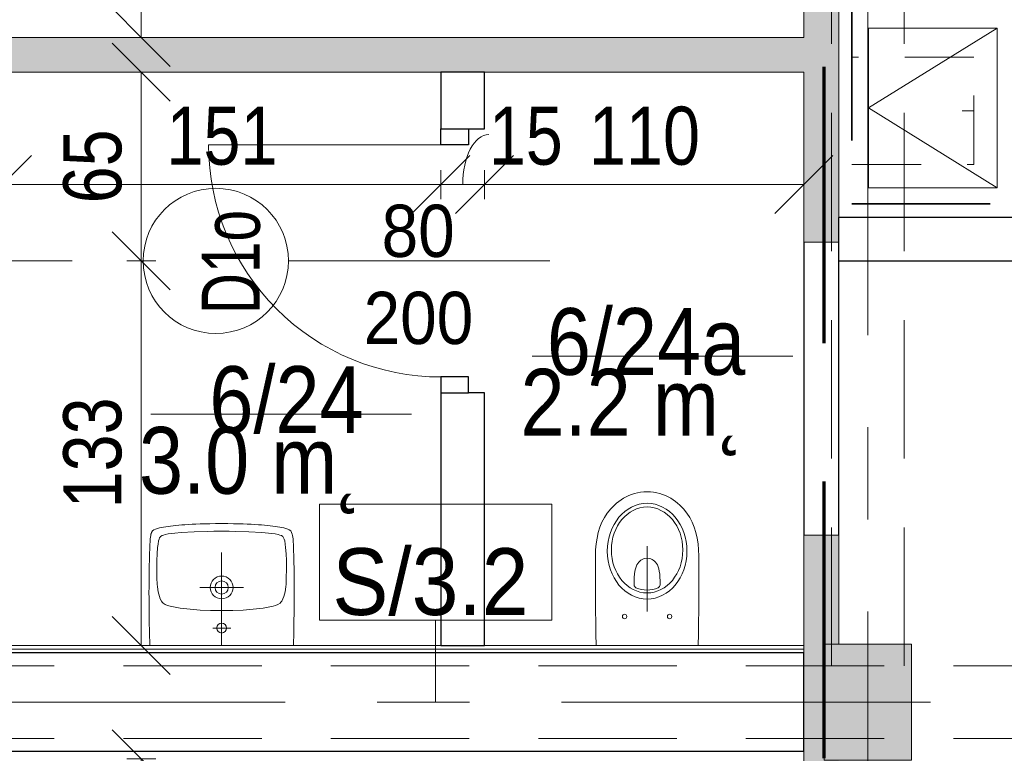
# Model space of a CAD drawing. Header units: centimetres. Extents: x -1631 to 21770, y -8842 to 3590.
# Tile 43 of 133: x -305 to 34, y 391 to 643. Entities that reach past the tile are written whole.
import ezdxf

# ---------------------------------------------------------------- set-up
doc = ezdxf.new("R2010")
doc.units = ezdxf.units.CM
for name, pattern in [('Długa kreska', [142.875, 95.25, -47.625]), ('Hidden', [71.4375, 47.625, -23.8125]), ('Oś', [222.25, 127, -31.75, 31.75, -31.75]), ('Ponad', [39.688, 23.813, -15.875]), ('Ukryte', [71.438, 47.625, -23.813])]:
    doc.linetypes.add(name, pattern=pattern)
for name, color, linetype, lineweight in [('A-ANNO-DIMS', 211, 'Continuous', 13), ('A-ANNO-DIMS-100', 211, 'Continuous', 13), ('A-ANNO-NOTE', 131, 'Continuous', 9), ('A-AREA-IDEN', 2, 'Continuous', 13), ('A-DETL', 90, 'Continuous', 9), ('A-DETL-GENF', 92, 'Continuous', 9), ('A-DETL-HDLN', 90, 'Ukryte', 9), ('A-DETL-MEDM', 33, 'Continuous', 13), ('A-DETL-THIN', 151, 'Continuous', 9), ('A-DOOR', 31, 'Continuous', 13), ('A-FLOR-OVHD', 1, 'Ponad', 9), ('A-WALL', 113, 'Continuous', 13), ('A-WALL-FNSH', 113, 'Continuous', 13), ('A-WALL-IDEN', 211, 'Continuous', 13), ('A-WALL-PATT', 111, 'Continuous', 13), ('P-SANR-FIXT', 6, 'Continuous', 9), ('S-COLS', 52, 'Continuous', 13), ('S-GRID', 1, 'Continuous', 13)]:
    doc.layers.add(name, color=color, linetype=linetype, lineweight=lineweight)
doc.styles.add('Arial', font='arial.ttf', dxfattribs={"width": 0.9, "height": 18})
doc.styles.add('Arial Narrow_5', font='ARIALN.TTF', dxfattribs={"height": 20})
doc.styles.add('Arial_1', font='arial.ttf', dxfattribs={"width": 0.7, "height": 20})
doc.styles.add('Arial_11', font='arial.ttf', dxfattribs={"width": 0.85, "height": 23})
doc.styles.add('Arial_12', font='arial.ttf', dxfattribs={"width": 0.9, "height": 23})
doc.dimstyles.new('Diagonal_1_100__0__wewnętrzne', dxfattribs={"dimscale": 30.48, "dimtxt": 20.468619, "dimasz": 0.656168, "dimexe": 0.164042, "dimexo": 0.0625, "dimgap": 0.032808, "dimtad": 1, "dimdec": 0, "dimdsep": 46, "dimtxsty": 'Arial Narrow_5', "dimblk1": 'OBLIQUE', "dimblk2": 'OBLIQUE', "dimsah": 1, "dimcen": 0.09, "dimazin": 0, "dimtfac": 1, "dimtdec": 4, "dimtix": 1, "dimtmove": 0, "dimatfit": 3, "dimfxl": 0, "dimtvp": 1, "dimtolj": 1, "dimtzin": 0, "dimarcsym": 0})
doc.dimstyles.new('Diagonal_1_100__0__wewnętrzne_1', dxfattribs={"dimscale": 30.48, "dimtxt": 20.468619, "dimasz": 0.656168, "dimexe": 0.164042, "dimexo": 0.0625, "dimgap": 0.032808, "dimtad": 1, "dimdec": 0, "dimdsep": 46, "dimtxsty": 'Arial Narrow_5', "dimblk1": 'OBLIQUE', "dimblk2": 'OBLIQUE', "dimsah": 1, "dimcen": 0.09, "dimazin": 0, "dimtfac": 1, "dimtdec": 4, "dimtix": 1, "dimtmove": 1, "dimatfit": 3, "dimfxl": 0, "dimtvp": 1, "dimtolj": 1, "dimtzin": 0, "dimarcsym": 0})
doc.dimstyles.new('Diagonal_1_100__0__wewnętrzne_2', dxfattribs={"dimscale": 30.48, "dimtxt": 20.468619, "dimasz": 0.656168, "dimexe": 0.164042, "dimexo": 0.0625, "dimgap": 0.032808, "dimtad": 1, "dimdec": 0, "dimdsep": 46, "dimtxsty": 'Arial Narrow_5', "dimblk1": 'OBLIQUE', "dimblk2": 'OBLIQUE', "dimsah": 1, "dimcen": 0.09, "dimazin": 0, "dimtfac": 1, "dimtdec": 4, "dimtix": 1, "dimtmove": 2, "dimatfit": 3, "dimfxl": 0, "dimtvp": 1, "dimtolj": 1, "dimtzin": 0, "dimarcsym": 0})

# ---------------------------------------------------------------- blocks, each defined once
blk = doc.blocks.new('M_Concrete-rengular-Column - 300 x 400mm-1795933-6_piętro IV __13_80 m_ - stan projektowany')
at = {"layer": 'S-COLS', "lineweight": 9}
blk.add_hatch(color=254, dxfattribs=at).paths.add_polyline_path([(15, -20), (15, 20), (-15, 20), (-15, -20)], flags=0)
for p, q in [((15, 20), (-15, 20)), ((-15, 20), (-15, -20)), ((15, -20), (15, 20)), ((-15, -20), (15, -20))]:
    blk.add_line(p, q, dxfattribs=at)
blk = doc.blocks.new('DRZWI 1S - automatyczna etykieta - Drzwi 80 _łazienkowe_-2398094-6_piętro IV __13_80 m_ - stan projektowany')
at = {"layer": 'A-DETL-GENF'}
for p, q in [((-45.5, 7.5), (-45.5, -2)), ((-40, 7.5), (-45.5, 7.5)), ((-40, -2), (-40, 7.5)), ((45.5, 7.5), (40, 7.5)), ((40, 7.5), (40, -2)), ((45.5, -2), (45.5, 7.5)), ((-45.5, -2), (-40, -2)), ((40, -2), (45.5, -2))]:
    blk.add_line(p, q, dxfattribs=at)
at = {"layer": 'A-DETL-MEDM', "lineweight": 25}
for p, q in [((-40, 7.5), (-45.5, 7.5)), ((-45.5, 7.5), (-45.5, -2)), ((-40, -2), (-40, 7.5)), ((40, -2), (40, 7.5)), ((40, 7.5), (45.5, 7.5)), ((45.5, 7.5), (45.5, -2)), ((-45.5, -2), (-40, -2)), ((45.5, -2), (40, -2))]:
    blk.add_line(p, q, dxfattribs=at)
at = {"layer": 'A-DOOR'}
blk.add_line((40, 7.5), (40, 87.5), dxfattribs=at)
blk.add_arc((40, 7.5), 80, 90, 180, dxfattribs=at)
blk = doc.blocks.new('Miska ustępowa Nova Pro - Type 1-2357339-6_piętro IV __13_80 m_ - stan projektowany')
at = {"layer": 'P-SANR-FIXT'}
for p, q in [((7.14, 71.54), (6.17, 71.14)), ((8.15, 71.86), (7.14, 71.54)), ((9.18, 72.13), (8.15, 71.86)), ((10.24, 72.33), (9.18, 72.13)), ((11.35, 72.45), (10.24, 72.33)), ((12.51, 72.5), (11.35, 72.45)), ((13.65, 72.45), (12.51, 72.5)), ((14.76, 72.33), (13.65, 72.45)), ((15.82, 72.13), (14.76, 72.33)), ((16.85, 71.86), (15.82, 72.13)), ((17.86, 71.54), (16.85, 71.86)), ((18.83, 71.14), (17.86, 71.54)), ((1.27, 67.89), (-0.04, 66.56)), ((1.98, 68.53), (1.27, 67.89)), ((2.72, 69.12), (1.98, 68.53)), ((3.54, 69.69), (2.72, 69.12)), ((4.37, 70.21), (3.54, 69.69)), ((5.26, 70.7), (4.37, 70.21)), ((6.17, 71.14), (5.26, 70.7)), ((19.74, 70.7), (18.83, 71.14)), ((20.63, 70.21), (19.74, 70.7)), ((21.46, 69.69), (20.63, 70.21)), ((22.28, 69.12), (21.46, 69.69)), ((23.02, 68.53), (22.28, 69.12)), ((23.73, 67.89), (23.02, 68.53)), ((25.04, 66.56), (23.73, 67.89)), ((-1.2, 65.13), (-2.19, 63.57)), ((-0.04, 66.56), (-1.2, 65.13)), ((26.2, 65.13), (25.04, 66.56)), ((27.19, 63.57), (26.2, 65.13)), ((-3.03, 61.94), (-3.74, 60.22)), ((-2.19, 63.57), (-3.03, 61.94)), ((28.03, 61.94), (27.19, 63.57)), ((28.74, 60.22), (28.03, 61.94)), ((-4.31, 58.39), (-4.73, 56.49)), ((-3.74, 60.22), (-4.31, 58.39)), ((29.31, 58.39), (28.74, 60.22)), ((29.75, 56.49), (29.31, 58.39)), ((-5.05, 54.52), (-5.24, 52.47)), ((-4.73, 56.49), (-5.05, 54.52)), ((30.05, 54.52), (29.75, 56.49)), ((30.24, 52.47), (30.05, 54.52)), ((-5.24, 52.47), (-5.32, 50.35)), ((12.5, 31.27), (12.5, 53.76)), ((30.32, 50.35), (30.24, 52.47)), ((-5.32, 50.35), (-5.32, 42.86)), ((8.96, 47.27), (9.26, 47.81)), ((9.26, 47.81), (9.6, 48.26)), ((9.6, 48.26), (9.97, 48.6)), ((9.97, 48.6), (10.37, 48.9)), ((10.37, 48.9), (10.79, 49.14)), ((10.79, 49.14), (11.21, 49.32)), ((11.21, 49.32), (11.62, 49.44)), ((11.62, 49.44), (12.51, 49.54)), ((12.51, 49.54), (13.38, 49.44)), ((13.38, 49.44), (13.8, 49.32)), ((13.8, 49.32), (14.24, 49.14)), ((14.24, 49.14), (14.63, 48.9)), ((14.63, 48.9), (15.03, 48.6)), ((15.03, 48.6), (15.4, 48.26)), ((15.4, 48.26), (15.74, 47.81)), ((15.74, 47.81), (16.04, 47.27)), ((30.32, 42.86), (30.32, 50.35)), ((8.1, 43.03), (8.2, 44.11)), ((8.2, 44.11), (8.32, 45.08)), ((8.32, 45.08), (8.47, 45.91)), ((8.47, 45.91), (8.69, 46.65)), ((8.69, 46.65), (8.96, 47.27)), ((16.04, 47.27), (16.31, 46.65)), ((16.31, 46.65), (16.53, 45.91)), ((16.53, 45.91), (16.71, 45.08)), ((16.71, 45.08), (16.83, 44.11)), ((16.83, 44.11), (16.9, 43.03)), ((-5.32, 42.86), (-5.29, 35.28)), ((8.05, 41.8), (8.1, 43.03)), ((8.05, 40.44), (8.05, 41.8)), ((16.9, 43.03), (16.95, 41.8)), ((16.95, 41.8), (16.95, 40.44)), ((30.29, 35.28), (30.32, 42.86)), ((8.1, 40.12), (8.05, 40.44)), ((8.22, 39.82), (8.1, 40.12)), ((8.42, 39.58), (8.22, 39.82)), ((8.67, 39.4), (8.42, 39.58)), ((9.6, 39.06), (8.67, 39.4)), ((10.56, 38.79), (9.6, 39.06)), ((11.53, 38.64), (10.56, 38.79)), ((12.51, 38.59), (11.53, 38.64)), ((13.47, 38.64), (12.51, 38.59)), ((14.44, 38.79), (13.47, 38.64)), ((15.4, 39.06), (14.44, 38.79)), ((16.34, 39.4), (15.4, 39.06)), ((16.58, 39.58), (16.34, 39.4)), ((16.78, 39.82), (16.58, 39.58)), ((16.93, 40.12), (16.78, 39.82)), ((16.95, 40.44), (16.93, 40.12)), ((-5.29, 35.28), (-5.24, 31.44)), ((30.27, 31.44), (30.29, 35.28)), ((-5.24, 31.44), (-5.2, 27.52)), ((30.22, 27.52), (30.27, 31.44)), ((-5.2, 27.52), (-5.15, 23.54)), ((30.15, 23.54), (30.22, 27.52)), ((-5.15, 23.54), (-5.05, 19.5)), ((30.05, 19.5), (30.15, 23.54))]:
    blk.add_line(p, q, dxfattribs=at)
for centre in [(4.76, 29.5), (20.24, 29.5)]:
    blk.add_circle(centre, 0.752, dxfattribs=at)
for centre, major_axis, ratio in [((12.5, 52.01), (0, 16.5), 0.830338), ((12.5, 52.42), (0, 14.8), 0.83084)]:
    blk.add_ellipse(centre, major_axis=major_axis, ratio=ratio, dxfattribs=at)
blk = doc.blocks.new('Umywalka koło Nova Pro - Pro 50-2362071-6_piętro IV __13_80 m_ - stan projektowany')
at = {"layer": 'P-SANR-FIXT'}
for p, q in [((-1.24, 61.02), (-0.15, 61.13)), ((-0.15, 61.13), (-1.24, 61.02)), ((-0.15, 61.13), (1.05, 61.21)), ((1.05, 61.21), (-0.15, 61.13)), ((1.05, 61.21), (2.3, 61.26)), ((2.3, 61.26), (1.05, 61.21)), ((2.3, 61.26), (3.66, 61.34)), ((3.66, 61.34), (2.3, 61.26)), ((3.66, 61.34), (5.12, 61.39)), ((5.12, 61.39), (3.66, 61.34)), ((5.12, 61.39), (6.72, 61.45)), ((6.72, 61.45), (5.12, 61.39)), ((6.72, 61.45), (8.45, 61.47)), ((8.45, 61.47), (6.72, 61.45)), ((8.45, 61.47), (10.4, 61.5)), ((10.4, 61.5), (8.45, 61.47)), ((10.4, 61.5), (14.63, 61.5)), ((14.63, 61.5), (10.4, 61.5)), ((14.63, 61.5), (16.55, 61.47)), ((16.55, 61.47), (14.63, 61.5)), ((16.55, 61.47), (18.31, 61.45)), ((18.31, 61.45), (16.55, 61.47)), ((18.31, 61.45), (19.88, 61.39)), ((19.88, 61.39), (18.31, 61.45)), ((19.88, 61.39), (21.34, 61.34)), ((21.34, 61.34), (19.88, 61.39)), ((21.34, 61.34), (22.7, 61.26)), ((22.7, 61.26), (21.34, 61.34)), ((22.7, 61.26), (23.98, 61.21)), ((23.98, 61.21), (22.7, 61.26)), ((23.98, 61.21), (25.15, 61.13)), ((25.15, 61.13), (23.98, 61.21)), ((25.15, 61.13), (26.24, 61.02)), ((26.24, 61.02), (25.15, 61.13)), ((-11.92, 57.37), (-11.82, 57.88)), ((-11.82, 57.88), (-11.71, 58.17)), ((-11.6, 58.46), (-11.79, 57.88)), ((-11.71, 58.17), (-11.6, 58.46)), ((-11.6, 58.46), (-11.26, 58.97)), ((-11.26, 58.97), (-11.6, 58.46)), ((-11.26, 58.97), (-10.8, 59.34)), ((-10.8, 59.34), (-11.26, 58.97)), ((-10.8, 59.34), (-10.24, 59.61)), ((-10.24, 59.61), (-10.8, 59.34)), ((-10.24, 59.61), (-9.61, 59.82)), ((-9.61, 59.82), (-10.24, 59.61)), ((-9.61, 59.82), (-8.94, 60.01)), ((-8.94, 60.01), (-9.61, 59.82)), ((-8.94, 60.01), (-8.25, 60.14)), ((-8.25, 60.14), (-8.94, 60.01)), ((-8.25, 60.14), (-7.5, 60.3)), ((-7.5, 60.3), (-8.25, 60.14)), ((-7.53, 57.56), (-6.97, 57.72)), ((-7.5, 60.3), (-6.73, 60.41)), ((-6.73, 60.41), (-7.5, 60.3)), ((-6.97, 57.72), (-5.88, 57.93)), ((-6.73, 60.41), (-5.93, 60.54)), ((-5.93, 60.54), (-6.73, 60.41)), ((-5.93, 60.54), (-5.1, 60.65)), ((-5.1, 60.65), (-5.93, 60.54)), ((-5.88, 57.93), (-3.64, 58.25)), ((-5.1, 60.65), (-4.2, 60.75)), ((-4.2, 60.75), (-5.1, 60.65)), ((-4.2, 60.75), (-3.27, 60.86)), ((-3.27, 60.86), (-4.2, 60.75)), ((-3.64, 58.25), (-1.4, 58.44)), ((-3.27, 60.86), (-2.28, 60.94)), ((-2.28, 60.94), (-3.27, 60.86)), ((-2.28, 60.94), (-1.24, 61.02)), ((-1.24, 61.02), (-2.28, 60.94)), ((-1.4, 58.44), (3.1, 58.68)), ((3.1, 58.68), (7.6, 58.81)), ((7.6, 58.81), (9.86, 58.89)), ((9.86, 58.89), (11.04, 58.92)), ((11.04, 58.92), (11.7, 58.92)), ((11.7, 58.92), (12.5, 58.94)), ((12.5, 58.94), (13.3, 58.92)), ((13.3, 58.92), (13.99, 58.92)), ((13.99, 58.92), (15.14, 58.89)), ((15.14, 58.89), (17.4, 58.81)), ((17.4, 58.81), (21.9, 58.68)), ((21.9, 58.68), (26.4, 58.44)), ((26.24, 61.02), (27.31, 60.94)), ((27.31, 60.94), (26.24, 61.02)), ((26.4, 58.44), (28.64, 58.25)), ((27.31, 60.94), (28.29, 60.86)), ((28.29, 60.86), (27.31, 60.94)), ((28.29, 60.86), (29.23, 60.75)), ((29.23, 60.75), (28.29, 60.86)), ((28.64, 58.25), (30.88, 57.93)), ((29.23, 60.75), (30.1, 60.65)), ((30.1, 60.65), (29.23, 60.75)), ((30.1, 60.65), (30.93, 60.54)), ((30.93, 60.54), (30.1, 60.65)), ((30.88, 57.93), (31.97, 57.72)), ((30.93, 60.54), (31.76, 60.41)), ((31.76, 60.41), (30.93, 60.54)), ((31.76, 60.41), (32.5, 60.3)), ((32.5, 60.3), (31.76, 60.41)), ((31.97, 57.72), (32.53, 57.56)), ((32.5, 60.3), (33.25, 60.14)), ((33.25, 60.14), (32.5, 60.3)), ((33.25, 60.14), (33.97, 60.01)), ((33.97, 60.01), (33.25, 60.14)), ((33.97, 60.01), (34.63, 59.82)), ((34.63, 59.82), (33.97, 60.01)), ((34.63, 59.82), (35.24, 59.61)), ((35.24, 59.61), (34.63, 59.82)), ((35.24, 59.61), (35.8, 59.34)), ((35.8, 59.34), (35.24, 59.61)), ((35.8, 59.34), (36.28, 58.97)), ((36.28, 58.97), (35.8, 59.34)), ((36.28, 58.97), (36.6, 58.46)), ((36.6, 58.46), (36.28, 58.97)), ((36.6, 58.46), (36.82, 57.88)), ((36.82, 57.88), (36.92, 57.37)), ((-12.22, 53.78), (-12.19, 54.44)), ((-12.19, 54.44), (-12.16, 55.08)), ((-12.16, 55.08), (-12.14, 55.72)), ((-12.14, 55.72), (-12.08, 56.31)), ((-12.08, 56.31), (-12, 56.87)), ((-12, 56.87), (-11.92, 57.37)), ((-9.53, 53.32), (-9.39, 54.44)), ((-9.39, 54.44), (-9.21, 55.53)), ((-9.21, 55.53), (-9.05, 56.09)), ((-9.05, 56.09), (-8.86, 56.6)), ((-8.86, 56.6), (-8.7, 56.84)), ((-8.7, 56.84), (-8.51, 57.05)), ((-8.51, 57.05), (-8.03, 57.35)), ((-8.03, 57.35), (-7.53, 57.56)), ((32.53, 57.56), (33.06, 57.35)), ((33.06, 57.35), (33.54, 57.05)), ((33.54, 57.05), (33.73, 56.84)), ((33.73, 56.84), (33.86, 56.6)), ((33.86, 56.6), (34.07, 56.09)), ((34.07, 56.09), (34.21, 55.53)), ((34.21, 55.53), (34.39, 54.44)), ((34.39, 54.44), (34.53, 53.32)), ((36.92, 57.37), (37.03, 56.87)), ((37.03, 56.87), (37.08, 56.31)), ((37.08, 56.31), (37.14, 55.72)), ((37.14, 55.72), (37.16, 55.08)), ((37.16, 55.08), (37.19, 54.44)), ((37.19, 54.44), (37.22, 53.78)), ((-12.35, 50.15), (-12.32, 50.93)), ((-12.32, 50.93), (-12.3, 51.67)), ((-12.3, 51.67), (-12.27, 52.39)), ((-12.27, 52.39), (-12.24, 53.11)), ((-12.24, 53.11), (-12.22, 53.78)), ((-9.79, 48.82), (-9.71, 51.06)), ((-9.71, 51.06), (-9.53, 53.32)), ((12.5, 19.5), (12.5, 51.5)), ((34.53, 53.32), (34.71, 51.06)), ((34.71, 51.06), (34.82, 48.82)), ((37.22, 53.78), (37.24, 53.11)), ((37.24, 53.11), (37.27, 52.39)), ((37.27, 52.39), (37.3, 51.67)), ((37.3, 51.67), (37.32, 50.93)), ((37.32, 50.93), (37.35, 50.15)), ((-12.4, 47.38), (-12.38, 48.56)), ((-12.38, 48.56), (-12.35, 49.38)), ((-12.35, 49.38), (-12.35, 50.15)), ((-9.84, 46.56), (-9.79, 48.82)), ((34.82, 48.82), (34.84, 46.56)), ((37.35, 50.15), (37.35, 49.38)), ((37.35, 49.38), (37.38, 48.56)), ((37.38, 48.56), (37.4, 47.38)), ((-12.46, 44), (-12.43, 44.96)), ((-12.43, 45.89), (-12.4, 46.8)), ((-12.43, 44.96), (-12.43, 45.89)), ((-12.4, 46.8), (-12.4, 47.38)), ((-9.76, 42.06), (-9.84, 46.56)), ((34.84, 46.56), (34.76, 42.06)), ((37.4, 47.38), (37.43, 46.8)), ((37.43, 46.8), (37.43, 45.89)), ((37.43, 45.89), (37.46, 44.96)), ((37.46, 44.96), (37.46, 44)), ((-12.48, 41.31), (-12.46, 42.99)), ((-12.48, 39.63), (-12.48, 41.31)), ((-12.46, 42.99), (-12.46, 44)), ((-9.74, 41.37), (-9.76, 42.06)), ((-9.71, 41.05), (-9.74, 41.37)), ((-9.69, 40.65), (-9.71, 41.05)), ((34.71, 41.05), (34.69, 40.65)), ((34.74, 41.37), (34.71, 41.05)), ((34.76, 42.06), (34.74, 41.37)), ((37.46, 44), (37.48, 42.99)), ((37.48, 42.99), (37.48, 41.31)), ((37.48, 41.31), (37.51, 39.63)), ((-12.51, 37.8), (-12.48, 39.63)), ((-12.48, 35.77), (-12.51, 37.8)), ((-9.61, 39.77), (-9.69, 40.65)), ((-9.37, 38.04), (-9.61, 39.77)), ((-8.91, 36.36), (-9.37, 38.04)), ((20.01, 39.5), (5.01, 39.5)), ((34.37, 38.04), (33.91, 36.36)), ((34.63, 39.77), (34.37, 38.04)), ((34.69, 40.65), (34.63, 39.77)), ((37.51, 39.63), (37.51, 35.77)), ((-12.48, 33.48), (-12.48, 35.77)), ((-8.62, 35.53), (-8.91, 36.36)), ((-8.19, 34.76), (-8.62, 35.53)), ((-7.93, 34.41), (-8.19, 34.76)), ((-7.61, 34.12), (-7.93, 34.41)), ((-6.89, 33.64), (-7.61, 34.12)), ((32.61, 34.12), (31.89, 33.64)), ((32.93, 34.41), (32.61, 34.12)), ((33.19, 34.76), (32.93, 34.41)), ((33.62, 35.53), (33.19, 34.76)), ((33.91, 36.36), (33.62, 35.53)), ((37.51, 35.77), (37.48, 33.48)), ((-12.45, 30.85), (-12.48, 33.48)), ((-12.4, 27.78), (-12.45, 30.85)), ((-6.09, 33.3), (-6.89, 33.64)), ((-5.24, 33.03), (-6.09, 33.3)), ((-3.53, 32.66), (-5.24, 33.03)), ((-1.83, 32.39), (-3.53, 32.66)), ((1.66, 31.99), (-1.83, 32.39)), ((5.15, 31.7), (1.66, 31.99)), ((8.64, 31.56), (5.15, 31.7)), ((10.37, 31.51), (8.64, 31.56)), ((14.63, 31.51), (10.37, 31.51)), ((16.36, 31.56), (14.63, 31.51)), ((19.88, 31.7), (16.36, 31.56)), ((23.34, 31.99), (19.88, 31.7)), ((26.83, 32.39), (23.34, 31.99)), ((28.56, 32.66), (26.83, 32.39)), ((30.26, 33.03), (28.56, 32.66)), ((31.09, 33.3), (30.26, 33.03)), ((31.89, 33.64), (31.09, 33.3)), ((37.45, 30.85), (37.4, 27.78)), ((37.48, 33.48), (37.45, 30.85)), ((-12.32, 24.08), (-12.4, 27.78)), ((37.4, 27.78), (37.32, 24.08)), ((-12.19, 19.5), (-12.32, 24.08)), ((15.72, 25.52), (9.46, 25.52)), ((37.32, 24.08), (37.19, 19.5))]:
    blk.add_line(p, q, dxfattribs=at)
for centre, radius in [((12.51, 39.5), 3.92), ((12.51, 39.5), 2.28), ((12.5, 25.52), 1.72)]:
    blk.add_circle(centre, radius, dxfattribs=at)
blk = doc.blocks.new('METKA_POMIESZCZENIA2 - Krótka - bez ramki 2-2396683-6_piętro IV __13_80 m_ - stan projektowany')
at = {"layer": 'A-AREA-IDEN'}
blk.add_line((0.0976, 0), (-0.8, 0), dxfattribs=at)
blk = doc.blocks.new('DIMBLOCK173-6_piętro IV __13_80 m_ - stan projektowany')
at = {"layer": 'A-ANNO-DIMS-100', "transparency": 16777216}
for p, q in [((-262.8, 707.33), (-272.8, 717.33)), ((-267.8, 707.33), (-257.8, 707.33)), ((-262.8, 707.33), (-267.8, 707.33)), ((-262.8, 637.33), (-262.8, 707.33)), ((-262.8, 707.33), (-252.8, 697.33)), ((-262.8, 637.33), (-272.8, 647.33)), ((-267.8, 637.33), (-257.8, 637.33)), ((-262.8, 637.33), (-267.8, 637.33)), ((-262.8, 637.33), (-252.8, 627.33))]:
    blk.add_line(p, q, dxfattribs=at)
at = {"layer": 'A-ANNO-DIMS-100', "color": 0, "transparency": 16777216, "insert": (-289.65, 659.65), "char_height": 20, "width": 30.4105, "attachment_point": 1, "rotation": 90, "line_spacing_factor": 0.974696, "style": 'Arial Narrow_5'}
blk.add_mtext('70', dxfattribs=at)
blk = doc.blocks.new('_Oblique')
at = {"color": 0, "linetype": 'ByBlock', "lineweight": -2}
blk.add_line((-0.5, -0.5), (0.5, 0.5), dxfattribs=at)
blk = doc.blocks.new('DIMBLOCK175-6_piętro IV __13_80 m_ - stan projektowany')
at = {"layer": 'A-ANNO-DIMS-100', "transparency": 16777216}
for p, q in [((-262.8, 560.33), (-272.8, 570.33)), ((-267.8, 560.33), (-257.8, 560.33)), ((-262.8, 560.33), (-267.8, 560.33)), ((-262.8, 427.83), (-262.8, 560.33)), ((-262.8, 560.33), (-252.8, 550.33)), ((-262.8, 427.83), (-272.8, 437.83)), ((-267.8, 427.83), (-257.8, 427.83)), ((-262.8, 427.83), (-267.8, 427.83)), ((-262.8, 427.83), (-252.8, 417.83))]:
    blk.add_line(p, q, dxfattribs=at)
at = {"layer": 'A-ANNO-DIMS-100', "color": 0, "transparency": 16777216, "insert": (-289.65, 475.07), "char_height": 20, "width": 45.6158, "attachment_point": 1, "rotation": 90, "line_spacing_factor": 0.974696, "style": 'Arial Narrow_5'}
blk.add_mtext('133', dxfattribs=at)
blk = doc.blocks.new('DIMBLOCK176-6_piętro IV __13_80 m_ - stan projektowany')
at = {"layer": 'A-ANNO-DIMS-100', "transparency": 16777216}
for p, q in [((-262.8, 625.33), (-272.8, 635.33)), ((-267.8, 625.33), (-257.8, 625.33)), ((-262.8, 625.33), (-267.8, 625.33)), ((-262.8, 560.33), (-262.8, 625.33)), ((-262.8, 625.33), (-252.8, 615.33)), ((-262.8, 560.33), (-272.8, 570.33)), ((-267.8, 560.33), (-257.8, 560.33)), ((-262.8, 560.33), (-267.8, 560.33)), ((-262.8, 560.33), (-252.8, 550.33))]:
    blk.add_line(p, q, dxfattribs=at)
at = {"layer": 'A-ANNO-DIMS-100', "color": 0, "transparency": 16777216, "insert": (-289.65, 580.15), "char_height": 20, "width": 30.4105, "attachment_point": 1, "rotation": 90, "line_spacing_factor": 0.974696, "style": 'Arial Narrow_5'}
blk.add_mtext('65', dxfattribs=at)
blk = doc.blocks.new('DIMBLOCK178-6_piętro IV __13_80 m_ - stan projektowany')
at = {"layer": 'A-ANNO-DIMS-100', "transparency": 16777216}
for p, q in [((-262.8, 388.83), (-272.8, 398.83)), ((-267.8, 388.83), (-257.8, 388.83)), ((-262.8, 388.83), (-267.8, 388.83)), ((-262.8, 242.33), (-262.8, 388.83)), ((-262.8, 388.83), (-252.8, 378.83)), ((-262.8, 242.33), (-272.8, 252.33)), ((-267.8, 242.33), (-257.8, 242.33)), ((-262.8, 242.33), (-267.8, 242.33)), ((-262.8, 242.33), (-252.8, 232.33))]:
    blk.add_line(p, q, dxfattribs=at)
at = {"layer": 'A-ANNO-DIMS-100', "color": 0, "transparency": 16777216, "insert": (-289.65, 285.68), "char_height": 20, "width": 45.6158, "attachment_point": 1, "rotation": 90, "line_spacing_factor": 0.974696, "style": 'Arial Narrow_5'}
blk.add_mtext('147', dxfattribs=at)
blk = doc.blocks.new('DIMBLOCK192-6_piętro IV __13_80 m_ - stan projektowany')
at = {"layer": 'A-ANNO-DIMS-100', "transparency": 16777216}
for p, q in [((-144.62, 586.62), (-134.62, 596.62)), ((-34.62, 586.62), (-24.62, 596.62)), ((-144.62, 581.62), (-144.62, 591.62)), ((-34.62, 581.62), (-34.62, 591.62)), ((-144.62, 586.62), (-154.62, 576.62)), ((-34.62, 586.62), (-144.62, 586.62)), ((-144.62, 586.62), (-144.62, 581.62)), ((-34.62, 586.62), (-44.62, 576.62)), ((-34.62, 586.62), (-34.62, 581.62))]:
    blk.add_line(p, q, dxfattribs=at)
at = {"layer": 'A-ANNO-DIMS-100', "color": 0, "transparency": 16777216, "insert": (-108.63, 613.46), "char_height": 20, "width": 45.6158, "attachment_point": 1, "line_spacing_factor": 0.974696, "style": 'Arial Narrow_5'}
blk.add_mtext('110', dxfattribs=at)
blk = doc.blocks.new('DIMBLOCK193-6_piętro IV __13_80 m_ - stan projektowany')
at = {"layer": 'A-ANNO-DIMS-100', "transparency": 16777216}
for p, q in [((-159.62, 586.62), (-149.62, 596.62)), ((-144.62, 586.62), (-134.62, 596.62)), ((-159.62, 591.62), (-159.62, 581.62)), ((-159.62, 586.62), (-159.62, 591.62)), ((-144.62, 581.62), (-144.62, 591.62)), ((-159.62, 586.62), (-169.62, 576.62)), ((-144.62, 586.62), (-159.62, 586.62)), ((-144.62, 586.62), (-154.62, 576.62)), ((-144.62, 586.62), (-144.62, 581.62))]:
    blk.add_line(p, q, dxfattribs=at)
blk.add_ellipse((-143.13, 586.62), major_axis=(0, 17.24), ratio=0.521717, start_param=0, end_param=1.570796, dxfattribs=at)
at = {"layer": 'A-ANNO-DIMS-100', "color": 0, "transparency": 16777216, "insert": (-143.13, 613.46), "char_height": 20, "width": 30.4105, "attachment_point": 1, "line_spacing_factor": 0.974696, "style": 'Arial Narrow_5'}
blk.add_mtext('15', dxfattribs=at)
blk = doc.blocks.new('DIMBLOCK194-6_piętro IV __13_80 m_ - stan projektowany')
at = {"layer": 'A-ANNO-DIMS-100', "transparency": 16777216}
for p, q in [((-310.62, 586.62), (-300.62, 596.62)), ((-159.62, 586.62), (-149.62, 596.62)), ((-310.62, 581.62), (-310.62, 591.62)), ((-159.62, 591.62), (-159.62, 581.62)), ((-159.62, 586.62), (-159.62, 591.62)), ((-310.62, 586.62), (-320.62, 576.62)), ((-159.62, 586.62), (-310.62, 586.62)), ((-310.62, 586.62), (-310.62, 581.62)), ((-159.62, 586.62), (-169.62, 576.62))]:
    blk.add_line(p, q, dxfattribs=at)
at = {"layer": 'A-ANNO-DIMS-100', "color": 0, "transparency": 16777216, "insert": (-254.13, 613.46), "char_height": 20, "width": 45.6158, "attachment_point": 1, "line_spacing_factor": 0.974696, "style": 'Arial Narrow_5'}
blk.add_mtext('151', dxfattribs=at)
blk = doc.blocks.new('ET sciana_AT7 - 10mm-2270614-6_piętro IV __13_80 m_ - stan projektowany')
at = {"layer": 'A-WALL-IDEN'}
for p, q in [((-0.4, 0.196875), (0.4, 0.196875)), ((-0.4, -0.203125), (-0.4, 0.196875)), ((0.4, 0.196875), (0.4, -0.203125)), ((-0.4, -0.203125), (0.4, -0.203125))]:
    blk.add_line(p, q, dxfattribs=at)

msp = doc.modelspace()

# ---------------------------------------------------------------- hatches: boundary and pattern name
at = {"layer": 'A-WALL-PATT'}
h = msp.add_hatch(color=9, dxfattribs=at)
h.paths.add_polyline_path([(-22.62, 122.33), (-22.62, 388.33), (-27.62, 388.33), (-27.62, 428.33), (-22.62, 428.33), (-22.62, 465.83), (-34.62, 465.83), (-34.62, 122.33)], flags=0)
h.paths.add_polyline_path([(-34.62, 566.83), (-22.62, 566.83), (-22.62, 873.33), (-27.62, 873.33), (-27.62, 903.33), (-22.62, 903.33), (-22.62, 908.33), (-34.62, 908.33), (-34.62, 625.33)], flags=0)
msp.add_hatch(color=9, dxfattribs=at).paths.add_polyline_path([(-34.62, 625.33), (-34.62, 637.33), (-310.62, 637.33), (-310.62, 625.33)], flags=0)

# ---------------------------------------------------------------- linework, layer by layer
at = {"layer": 'A-ANNO-NOTE', "lineweight": 13}
for p, q in [((-286.62, 560.33), (-376.62, 560.33)), ((-286.62, 560.33), (-376.62, 560.33)), ((-122.12, 560.33), (-212.12, 560.33)), ((-122.12, 560.33), (-212.12, 560.33))]:
    msp.add_line(p, q, dxfattribs=at)
msp.add_circle((-237.12, 560.33), 25, dxfattribs=at)
at = {"layer": 'A-DETL', "linetype": 'Długa kreska', "lineweight": 70}
msp.add_line((-27.62, 103.33), (-27.62, 800.33), dxfattribs=at)
at = {"layer": 'A-DETL', "linetype": 'Hidden', "lineweight": 35}
for p, q in [((-18.11, 792.33), (-18.11, 580)), ((-18.11, 580), (279.88, 580))]:
    msp.add_line(p, q, dxfattribs=at)
at = {"layer": 'A-DETL-HDLN'}
for p, q in [((-25.12, 420.83), (-25.12, 2793.33)), ((-0.12, 420.83), (-0.12, 2793.33)), ((-1197.62, 420.83), (1172.38, 420.83)), ((-1197.62, 395.83), (1172.38, 395.83))]:
    msp.add_line(p, q, dxfattribs=at)
at = {"layer": 'A-DETL-THIN'}
for p, q in [((-12.36, 640.5), (-12.36, 585.5)), ((31.89, 640.5), (-12.36, 640.5)), ((-12.36, 613), (31.89, 640.5)), ((31.89, 585.5), (31.89, 640.5)), ((-12.36, 613), (31.89, 585.5)), ((23.89, 612), (19.89, 612)), ((-12.36, 585.5), (31.89, 585.5))]:
    msp.add_line(p, q, dxfattribs=at)
at = {"layer": 'A-FLOR-OVHD'}
for p, q in [((-18.11, 630.5), (-18.11, 593.5)), ((23.89, 630.5), (-18.11, 630.5)), ((23.89, 593.5), (23.89, 630.5)), ((-18.11, 593.5), (23.89, 593.5))]:
    msp.add_line(p, q, dxfattribs=at)
at = {"layer": 'A-WALL', "lineweight": 9}
for p, q in [((-34.62, 896.33), (-34.62, 637.33)), ((-22.62, 575.33), (-22.62, 797.33)), ((-34.62, 637.33), (-310.62, 637.33)), ((-310.62, 625.33), (-34.62, 625.33)), ((-34.62, 625.33), (-34.62, 566.83)), ((-34.62, 465.83), (-34.62, 122.33)), ((-22.62, 428.33), (-22.62, 465.83))]:
    msp.add_line(p, q, dxfattribs=at)
at = {"layer": 'A-WALL', "color": 7, "lineweight": 25}
for p, q in [((-144.62, 625.33), (-159.62, 625.33)), ((-159.62, 625.33), (-159.62, 605.83)), ((-144.62, 605.83), (-144.62, 625.33)), ((-150.12, 605.83), (-144.62, 605.83)), ((285.38, 575.33), (-22.62, 575.33)), ((-22.62, 465.83), (-22.62, 575.33)), ((-34.62, 566.83), (-34.62, 465.83)), ((-22.62, 560.33), (285.38, 560.33)), ((-159.62, 514.83), (-159.62, 427.83)), ((-144.62, 514.83), (-150.12, 514.83)), ((-144.62, 427.83), (-144.62, 514.83)), ((-159.62, 427.83), (-144.62, 427.83)), ((-34.62, 425.33), (-310.62, 425.33)), ((-34.62, 391.33), (-34.62, 425.33)), ((-34.62, 391.33), (-310.62, 391.33))]:
    msp.add_line(p, q, dxfattribs=at)
at = {"layer": 'A-WALL'}
for p, q in [((-34.62, 566.83), (-22.62, 566.83)), ((-22.62, 465.83), (-34.62, 465.83)), ((-34.62, 426.58), (-310.62, 426.58))]:
    msp.add_line(p, q, dxfattribs=at)
at = {"layer": 'A-WALL-FNSH', "color": 250, "lineweight": 9}
msp.add_line((-34.62, 427.83), (-310.62, 427.83), dxfattribs=at)
at = {"layer": 'A-WALL-IDEN'}
msp.add_line((-161.43, 408.33), (-161.43, 436.52), dxfattribs=at)
at = {"layer": 'S-GRID', "linetype": 'Oś'}
for p, q in [((-12.62, 2884.27), (-12.62, 27.13)), ((1342.46, 408.33), (-1368.76, 408.33))]:
    msp.add_line(p, q, dxfattribs=at)

# ---------------------------------------------------------------- block references
at = {"layer": 'A-AREA-IDEN', "xscale": 99.99999999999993, "yscale": 99.99999999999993, "zscale": 99.99999999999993}
for p in [(-48.16, 527.51), (-179.55, 507.51)]:
    msp.add_blockref('METKA_POMIESZCZENIA2 - Krótka - bez ramki 2-2396683-6_piętro IV __13_80 m_ - stan projektowany', p, dxfattribs=at)
at = {"layer": 'A-DOOR', "rotation": 90.00000000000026}
msp.add_blockref('DRZWI 1S - automatyczna etykieta - Drzwi 80 _łazienkowe_-2398094-6_piętro IV __13_80 m_ - stan projektowany', (-152.12, 560.33), dxfattribs=at)
at = {"layer": 'A-WALL-IDEN', "xscale": 99.99999999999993, "yscale": 99.99999999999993, "zscale": 99.99999999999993}
msp.add_blockref('ET sciana_AT7 - 10mm-2270614-6_piętro IV __13_80 m_ - stan projektowany', (-161.43, 456.83), dxfattribs=at)
at = {"layer": 'P-SANR-FIXT'}
for name, p in [('Miska ustępowa Nova Pro - Type 1-2357339-6_piętro IV __13_80 m_ - stan projektowany', (-101.12, 408.33)), ('Umywalka koło Nova Pro - Pro 50-2362071-6_piętro IV __13_80 m_ - stan projektowany', (-247.62, 408.33))]:
    msp.add_blockref(name, p, dxfattribs=at)
at = {"layer": 'S-COLS', "lineweight": 9}
msp.add_blockref('M_Concrete-rengular-Column - 300 x 400mm-1795933-6_piętro IV __13_80 m_ - stan projektowany', (-12.62, 408.33), dxfattribs=at)

# ---------------------------------------------------------------- texts
at = {"layer": 'A-ANNO-NOTE', "lineweight": 211, "insert": (-231.83, 559.93), "char_height": 20, "width": 37.03, "attachment_point": 5, "rotation": 90, "line_spacing_factor": 0.936439, "style": 'Arial_1'}
msp.add_mtext('\\pt88.9,177.8,266.7,355.6,444.5,533.4,622.3,711.2,800.1,889,977.9,1066.8,1155.7,1244.6,1333.5,1422.4,1511.3,1600.2,1689.1,1778,1866.9,1955.8,2044.7,2133.6,2222.5,2311.4,2400.3,2489.2,2578.1,2667,2755.9,2844.8;D1o', dxfattribs=at)
at = {"layer": 'A-ANNO-NOTE', "lineweight": 211, "char_height": 18, "attachment_point": 5, "line_spacing_factor": 0.936439, "style": 'Arial'}
for s, insert, width in [('\\pt114.3,228.6,342.9,457.2,571.5,685.8,800.1,914.4,1028.7,1143,1257.3,1371.6,1485.9,1600.2,1714.5,1828.8,1943.1,2057.4,2171.7,2286,2400.3,2514.6,2628.9,2743.2,2857.5,2971.8,3086.1,3200.4,3314.7,3429,3543.3,3657.6;80', (-167.45, 570.56), 25.65), ('\\pt114.3,228.6,342.9,457.2,571.5,685.8,800.1,914.4,1028.7,1143,1257.3,1371.6,1485.9,1600.2,1714.5,1828.8,1943.1,2057.4,2171.7,2286,2400.3,2514.6,2628.9,2743.2,2857.5,2971.8,3086.1,3200.4,3314.7,3429,3543.3,3657.6;200', (-167.36, 540.56), 38.07), ('\\pt114.3,228.6,342.9,457.2,571.5,685.8,800.1,914.4,1028.7,1143,1257.3,1371.6,1485.9,1600.2,1714.5,1828.8,1943.1,2057.4,2171.7,2286,2400.3,2514.6,2628.9,2743.2,2857.5,2971.8,3086.1,3200.4,3314.7,3429,3543.3,3657.6;200', (-167.36, 540.56), 38.07)]:
    msp.add_mtext(s, dxfattribs=dict(at, insert=insert, width=width))
at = {"layer": 'A-AREA-IDEN', "char_height": 23, "line_spacing_factor": 0.936439, "style": 'Arial_11'}
for s, insert, width, attachment_point in [('\\pt84.99995,169.9999,255.00008,340.00003,424.99998,509.99993,595.00011,680.00006,765.00001,849.99996,934.99991,1020.00009,1105.00004,1189.99999,1274.99994,1359.99989,1445.00007,1530.00002,1614.99997,1699.99992,1785.0001,1870.00005,1955,2039.99995,2124.9999,2210.00008,2295.00003,2379.99998,2464.99993,2550.00011,2635.00006,2720.00001;6/24a', (-54.82, 520.73), 68, 9), ('\\pt84.99995,169.9999,255.00008,340.00003,424.99998,509.99993,595.00011,680.00006,765.00001,849.99996,934.99991,1020.00009,1105.00004,1189.99999,1274.99994,1359.99989,1445.00007,1530.00002,1614.99997,1699.99992,1785.0001,1870.00005,1955,2039.99995,2124.9999,2210.00008,2295.00003,2379.99998,2464.99993,2550.00011,2635.00006,2720.00001;6/24', (-186.2, 500.73), 52.87, 9), ('\\pt84.99995,169.9999,255.00008,340.00003,424.99998,509.99993,595.00011,680.00006,765.00001,849.99996,934.99991,1020.00009,1105.00004,1189.99999,1274.99994,1359.99989,1445.00007,1530.00002,1614.99997,1699.99992,1785.0001,1870.00005,1955,2039.99995,2124.9999,2210.00008,2295.00003,2379.99998,2464.99993,2550.00011,2635.00006,2720.00001;2.2 m˛', (-54.82, 523.12), 76.5, 3), ('\\pt84.99995,169.9999,255.00008,340.00003,424.99998,509.99993,595.00011,680.00006,765.00001,849.99996,934.99991,1020.00009,1105.00004,1189.99999,1274.99994,1359.99989,1445.00007,1530.00002,1614.99997,1699.99992,1785.0001,1870.00005,1955,2039.99995,2124.9999,2210.00008,2295.00003,2379.99998,2464.99993,2550.00011,2635.00006,2720.00001;3.0 m˛', (-186.2, 503.12), 76.5, 3)]:
    msp.add_mtext(s, dxfattribs=dict(at, insert=insert, width=width, attachment_point=attachment_point))
at = {"layer": 'A-WALL-IDEN', "insert": (-163.24, 449.68), "char_height": 23, "width": 67.32, "attachment_point": 5, "line_spacing_factor": 0.936439, "style": 'Arial_12'}
msp.add_mtext('\\pt114.30011,228.59999,342.9001,457.19998,571.50009,685.79997,800.10008,914.39996,1028.70007,1142.99995,1257.30006,1371.59994,1485.90005,1600.19993,1714.50004,1828.79992,1943.10003,2057.39991,2171.70002,2285.9999,2400.30001,2514.59989,2628.9,2743.20011,2857.49999,2971.8001,3086.09998,3200.40009,3314.69997,3429.00008,3543.29996,3657.60007;S/3.2', dxfattribs=at)

# ---------------------------------------------------------------- dimensions: what is measured, and where the dimension line sits
at = {"layer": 'A-ANNO-DIMS'}
for base, p1, p2, override, picture, middle in [((-262.8, 707.33), (-267.8, 637.33), (-267.8, 707.33), {"dimpost": '<>', "dimfxl": 70}, 'DIMBLOCK173-6_piętro IV __13_80 m_ - stan projektowany', (-274.01, 672.33)), ((-262.8, 625.33), (-267.8, 560.33), (-267.8, 625.33), {"dimpost": '<>', "dimfxl": 65}, 'DIMBLOCK176-6_piętro IV __13_80 m_ - stan projektowany', (-274.01, 592.83)), ((-262.79823187, 560.32555458), (-267.79823187, 427.82555458), (-267.79823187, 560.32555458), {"dimpost": '<>', "dimfxl": 132.5}, 'DIMBLOCK175-6_piętro IV __13_80 m_ - stan projektowany', (-274.00969168, 494.07555458))]:
    dim = msp.add_linear_dim(base=base, p1=p1, p2=p2, angle=90, dimstyle='Diagonal_1_100__0__wewnętrzne', override=override, dxfattribs=at)
    dim.commit()
    dim.dimension.update_dxf_attribs({"geometry": picture, "text_midpoint": middle})
for base, p1, p2, override, picture, middle in [((-144.62, 586.62), (-34.62, 581.62), (-144.62, 581.62), {"dimpost": '<>', "dimfxl": 110}, 'DIMBLOCK192-6_piętro IV __13_80 m_ - stan projektowany', (-89.62, 597.83)), ((-310.62, 586.62), (-159.62, 591.62), (-310.62, 581.62), {"dimpost": '<>', "dimfxl": 151.330764}, 'DIMBLOCK194-6_piętro IV __13_80 m_ - stan projektowany', (-235.12, 597.83))]:
    dim = msp.add_linear_dim(base=base, p1=p1, p2=p2, dimstyle='Diagonal_1_100__0__wewnętrzne', override=override, dxfattribs=at)
    dim.commit()
    dim.dimension.update_dxf_attribs({"geometry": picture, "text_midpoint": middle})
dim = msp.add_linear_dim(base=(-159.62, 586.62), p1=(-144.62, 581.62), p2=(-159.62, 591.62), dimstyle='Diagonal_1_100__0__wewnętrzne_1', override={"dimpost": '<>', "dimfxl": 18.027756}, dxfattribs=at)
dim.commit()
dim.dimension.update_dxf_attribs({"geometry": 'DIMBLOCK193-6_piętro IV __13_80 m_ - stan projektowany', "text_midpoint": (-127.92, 600.13), "dimtype": 160, "text_rotation": 360})
dim = msp.add_linear_dim(base=(-262.79823187, 388.82555458), p1=(-267.79823187, 242.32555458), p2=(-267.79823187, 388.82555458), angle=90, dimstyle='Diagonal_1_100__0__wewnętrzne_2', override={"dimpost": '<>', "dimfxl": 146.5}, dxfattribs=at)
dim.commit()
dim.dimension.update_dxf_attribs({"geometry": 'DIMBLOCK178-6_piętro IV __13_80 m_ - stan projektowany', "text_midpoint": (-276.31307553, 308.48925159), "dimtype": 160, "text_rotation": 90})

doc.saveas('drawing.dxf')
